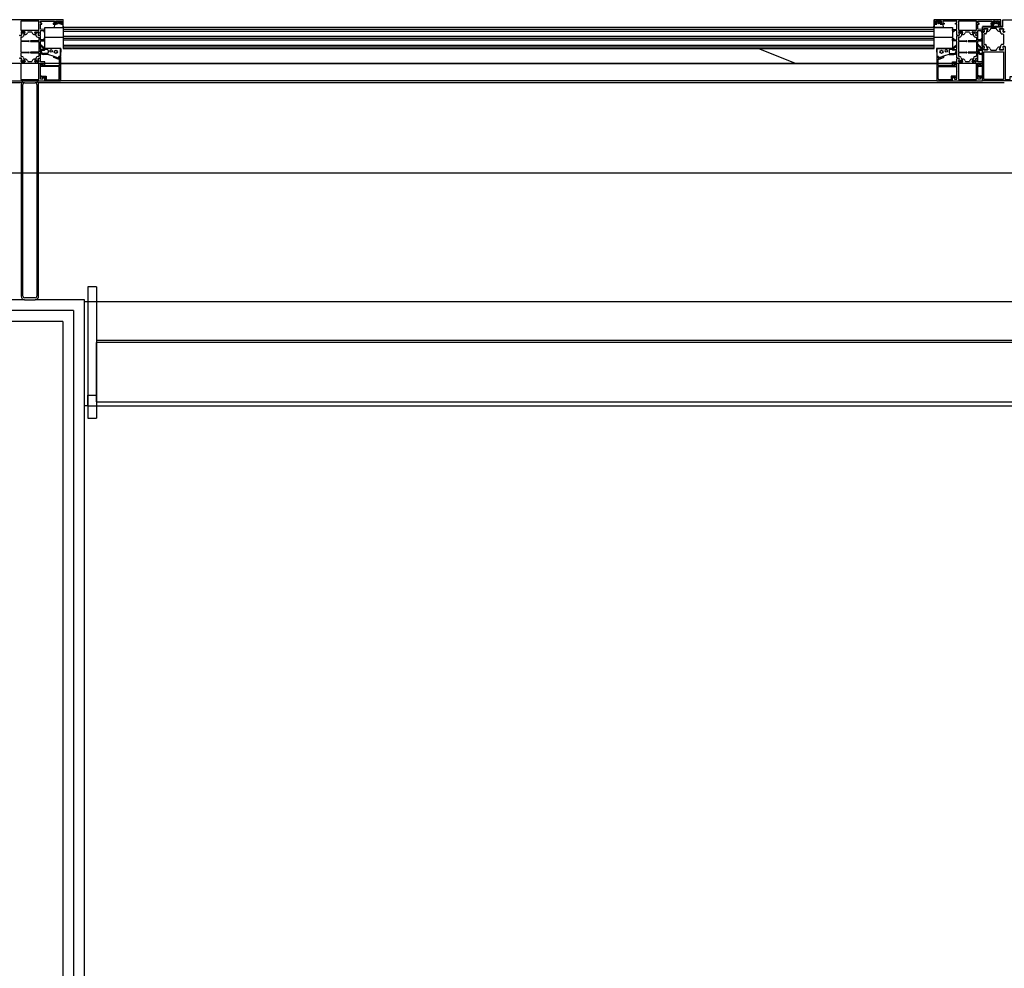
# Model space of a CAD drawing. Header units: millimetres. Extents: x 45983 to 94428, y -13359 to 18562.
# Tile 10 of 57: x 79638 to 80764, y -3226 to -2142. Entities that reach past the tile are written whole.
import ezdxf

# ---------------------------------------------------------------- set-up
doc = ezdxf.new("R2010")
doc.units = ezdxf.units.MM
doc.layers.add('XF-siła-850-05$0$MEP_IE_gniazda_1_obwód', color=10, linetype='Continuous', lineweight=30)

msp = doc.modelspace()

# ---------------------------------------------------------------- hatches: boundary and pattern name
h = msp.add_hatch()
h.set_pattern_fill('FP_142', color=256, style=0, pattern_type=2)
h.set_pattern_definition([(45, (5e-10, -28216.95), (-251.4472, 251.4472), []), (45, (5e-10, -27835.95), (-251.4472, 251.4472), [])])
h.paths.add_polyline_path([(79656, -2461.8), (79658.8, -2460.6), (79656, -2459.8), (79641.2, -2460.6), (79644, -2461.8)], flags=0)
h.paths.add_polyline_path([(79658.8, -2460.6), (79660, -2457.8), (79657.4, -2459.2)], flags=0)
h.paths.add_polyline_path([(79641.2, -2460.6), (79642.6, -2459.2), (79640, -2457.8)], flags=0)
h.paths.add_polyline_path([(79658.8, -2212.9), (79656, -2211.8), (79644, -2211.8), (79641.2, -2212.9), (79644, -2213.8), (79656, -2213.8)], flags=0)
h.paths.add_polyline_path([(79660, -2215.8), (79658.8, -2212.9), (79657.4, -2214.4)], flags=0)
h.paths.add_polyline_path([(79658, -2457.8), (79660, -2457.8), (79660, -2215.8), (79658, -2215.8), (79658, -2302.4)], flags=0)
h.paths.add_polyline_path([(79640, -2215.8), (79642.6, -2214.4), (79641.2, -2212.9)], flags=0)
h.paths.add_polyline_path([(79642, -2457.8), (79642, -2215.8), (79640, -2215.8), (79640, -2457.8)], flags=0)

# ---------------------------------------------------------------- linework, layer by layer
for p, q in [((79687.8, -2141.8), (79612, -2141.8)), ((79639.8, -2143.6), (79639.8, -2153.8)), ((79660.2, -2143.6), (79639.8, -2143.6)), ((79660.2, -2153.8), (79660.2, -2143.6)), ((79662, -2143.6), (79678, -2143.6)), ((79662, -2145.8), (79662, -2143.6)), ((79663.5, -2145.8), (79662, -2145.8)), ((79662, -2146.8), (79663.5, -2146.8)), ((79662, -2152.8), (79662, -2146.8)), ((79663.5, -2146.8), (79663.5, -2145.8)), ((79676.5, -2145.8), (79676.5, -2146.8)), ((79678, -2145.8), (79676.5, -2145.8)), ((79676.5, -2146.8), (79680, -2146.8)), ((79678, -2147.1), (79677.7, -2150.5)), ((79678, -2143.6), (79678, -2145.8)), ((79681.1, -2146.8), (79678.3, -2146.8)), ((79679.5, -2143.3), (79686.5, -2143.3)), ((79679.5, -2145.8), (79679.5, -2143.3)), ((79681, -2145.8), (79679.5, -2145.8)), ((79681.1, -2144), (79680.4, -2145.2)), ((79680.6, -2145.5), (79681.1, -2145.6)), ((79681.1, -2145.6), (79681.1, -2146.8)), ((79684.5, -2143.8), (79681.6, -2143.8)), ((79685.6, -2145.2), (79684.9, -2144)), ((79685, -2145.6), (79685.4, -2145.5)), ((79685, -2146.8), (79685, -2145.6)), ((79686.5, -2145.8), (79685, -2145.8)), ((79687.7, -2146.8), (79685, -2146.8)), ((79686, -2146.8), (79688, -2146.8)), ((79686.5, -2143.3), (79686.5, -2145.8)), ((79688, -2146.8), (79688, -2142)), ((79688.3, -2150.5), (79688, -2147.1)), ((80683.4, -2150.5), (80683.6, -2147.1)), ((80683.6, -2146.8), (80683.6, -2141.8)), ((80759.4, -2141.8), (80683.6, -2141.8)), ((80685.6, -2146.8), (80683.6, -2146.8)), ((80683.9, -2146.8), (80686.7, -2146.8)), ((80692.1, -2143.3), (80685.1, -2143.3)), ((80685.1, -2143.3), (80685.1, -2145.8)), ((80685.1, -2145.8), (80686.6, -2145.8)), ((80686.1, -2145.2), (80686.8, -2144)), ((80686.7, -2145.6), (80686.2, -2145.5)), ((80686.7, -2146.8), (80686.7, -2145.6)), ((80687.2, -2143.8), (80690.1, -2143.8)), ((80690.5, -2144), (80691.2, -2145.2)), ((80691.1, -2145.5), (80690.6, -2145.6)), ((80690.6, -2145.6), (80690.6, -2146.8)), ((80690.6, -2146.8), (80693.4, -2146.8)), ((80690.7, -2145.8), (80692.1, -2145.8)), ((80695.1, -2146.8), (80691.7, -2146.8)), ((80692.1, -2145.8), (80692.1, -2143.3)), ((80709.6, -2143.6), (80693.6, -2143.6)), ((80693.6, -2143.6), (80693.6, -2145.8)), ((80693.6, -2145.8), (80695.1, -2145.8)), ((80693.7, -2147.1), (80693.9, -2150.5)), ((80695.1, -2145.8), (80695.1, -2146.8)), ((80708.1, -2146.8), (80708.1, -2145.8)), ((80708.1, -2145.8), (80709.6, -2145.8)), ((80709.6, -2146.8), (80708.1, -2146.8)), ((80709.6, -2145.8), (80709.6, -2143.6)), ((80709.6, -2152.8), (80709.6, -2146.8)), ((80711.5, -2143.6), (80711.5, -2153.8)), ((80731.9, -2143.6), (80711.5, -2143.6)), ((80731.9, -2153.8), (80731.9, -2143.6)), ((80733.7, -2143.6), (80749.7, -2143.6)), ((80733.7, -2145.8), (80733.7, -2143.6)), ((80735.2, -2145.8), (80733.7, -2145.8)), ((80733.7, -2146.8), (80735.2, -2146.8)), ((80733.7, -2152.8), (80733.7, -2146.8)), ((80735.2, -2146.8), (80735.2, -2145.8)), ((80738.7, -2149.3), (80762.1, -2149.3)), ((80748.2, -2145.8), (80748.2, -2146.8)), ((80749.7, -2145.8), (80748.2, -2145.8)), ((80748.2, -2146.8), (80751.7, -2146.8)), ((80749.7, -2147.1), (80749.5, -2149.3)), ((80749.7, -2143.6), (80749.7, -2145.8)), ((80752.7, -2146.8), (80750, -2146.8)), ((80751.2, -2143.3), (80758.2, -2143.3)), ((80751.2, -2145.8), (80751.2, -2143.3)), ((80752.7, -2145.8), (80751.2, -2145.8)), ((80752.8, -2144), (80752.1, -2145.2)), ((80752.3, -2145.5), (80752.7, -2145.6)), ((80752.6, -2143.3), (80756.2, -2143.3)), ((80752.7, -2145.6), (80752.7, -2146.8)), ((80756.1, -2143.8), (80753.2, -2143.8)), ((80757.3, -2145.2), (80756.6, -2144)), ((80756.6, -2145.6), (80757.1, -2145.5)), ((80756.6, -2146.8), (80756.6, -2145.6)), ((80759.4, -2146.8), (80756.6, -2146.8)), ((80758.2, -2145.8), (80756.7, -2145.8)), ((80757.7, -2146.8), (80759.7, -2146.8)), ((80758.2, -2143.3), (80758.2, -2145.8)), ((80759.7, -2146.8), (80759.7, -2142)), ((80759.9, -2149.3), (80759.7, -2147.1)), ((80762.2, -2149.8), (80762.2, -2141.8)), ((79638.2, -2159.3), (79640.3, -2159.3)), ((79638.5, -2159.8), (79640.1, -2159.8)), ((79639.8, -2153.8), (79660.2, -2153.8)), ((79639.9, -2156), (79640.4, -2159.1)), ((79644.3, -2155.8), (79640.1, -2155.8)), ((79640.1, -2156.2), (79640.6, -2159.4)), ((79640.4, -2155.9), (79641.5, -2155.9)), ((79642.8, -2156), (79644.1, -2155.9)), ((79644.4, -2156.3), (79642.8, -2160.5)), ((79643.6, -2158.5), (79644.5, -2156.1)), ((79644.6, -2158.8), (79643.8, -2158.8)), ((79647.7, -2156.1), (79647.4, -2156.8)), ((79648.2, -2155.8), (79651.8, -2155.8)), ((79652.3, -2156.1), (79652.6, -2156.8)), ((79655.4, -2158.8), (79656.2, -2158.8)), ((79656.4, -2158.5), (79655.5, -2156.1)), ((79655.6, -2156.3), (79657.2, -2160.5)), ((79655.7, -2155.8), (79659.9, -2155.8)), ((79657.2, -2156), (79655.9, -2155.9)), ((79659.6, -2155.9), (79658.5, -2155.9)), ((79659.9, -2156.2), (79659.4, -2159.4)), ((79660.1, -2156), (79659.6, -2159.1)), ((79659.8, -2159.3), (79661.8, -2159.3)), ((79661.5, -2159.8), (79659.9, -2159.8)), ((79667, -2152.9), (79662, -2152.8)), ((79662, -2154.3), (79665.8, -2154.3)), ((79662, -2159.1), (79662, -2154.3)), ((79662, -2164.5), (79662, -2160.3)), ((79665.8, -2154.3), (79665.8, -2155.7)), ((79665.8, -2155.7), (79666.9, -2155.8)), ((79666.9, -2155.8), (79667, -2152.9)), ((79678, -2150.8), (79679.3, -2150.8)), ((79679.3, -2150.8), (79680.1, -2150.7)), ((79680.1, -2150.7), (79681.7, -2150.7)), ((79681.7, -2150.7), (79682.4, -2150.8)), ((79682.4, -2150.8), (79683.6, -2150.8)), ((79683.6, -2150.8), (79684.3, -2150.7)), ((79684.3, -2150.7), (79685.9, -2150.7)), ((79685.9, -2150.7), (79686.7, -2150.8)), ((79686.7, -2150.8), (79688, -2150.8)), ((80683.6, -2150.8), (79688, -2150.8)), ((79688, -2150.8), (79688, -2174.8)), ((79688, -2152.8), (80683.6, -2152.8)), ((79688, -2154.8), (80683.6, -2154.8)), ((80683.6, -2174.8), (80683.6, -2150.8)), ((80684.9, -2150.8), (80683.7, -2150.8)), ((80685.7, -2150.7), (80684.9, -2150.8)), ((80687.3, -2150.7), (80685.7, -2150.7)), ((80688, -2150.8), (80687.3, -2150.7)), ((80689.3, -2150.8), (80688, -2150.8)), ((80690, -2150.7), (80689.3, -2150.8)), ((80691.6, -2150.7), (80690, -2150.7)), ((80692.4, -2150.8), (80691.6, -2150.7)), ((80693.6, -2150.8), (80692.4, -2150.8)), ((80704.7, -2152.9), (80709.6, -2152.8)), ((80704.8, -2155.8), (80704.7, -2152.9)), ((80705.9, -2155.7), (80704.8, -2155.8)), ((80709.6, -2154.3), (80705.9, -2154.3)), ((80705.9, -2154.3), (80705.9, -2155.7)), ((80709.6, -2159.1), (80709.6, -2154.3)), ((80709.7, -2164.5), (80709.7, -2160.3)), ((80709.9, -2159.3), (80711.9, -2159.3)), ((80710.2, -2159.8), (80711.8, -2159.8)), ((80711.5, -2153.8), (80731.9, -2153.8)), ((80711.5, -2156), (80712.1, -2159.1)), ((80716, -2155.8), (80711.7, -2155.8)), ((80711.7, -2156.2), (80712.3, -2159.4)), ((80712, -2155.9), (80713.2, -2155.9)), ((80714.5, -2156), (80715.7, -2155.9)), ((80716, -2156.3), (80714.5, -2160.5)), ((80715.3, -2158.5), (80716.2, -2156.1)), ((80716.3, -2158.8), (80715.5, -2158.8)), ((80719.4, -2156.1), (80719.1, -2156.8)), ((80719.9, -2155.8), (80723.5, -2155.8)), ((80724, -2156.1), (80724.2, -2156.8)), ((80727, -2158.8), (80727.9, -2158.8)), ((80728, -2158.5), (80727.2, -2156.1)), ((80727.3, -2155.8), (80731.6, -2155.8)), ((80727.3, -2156.3), (80728.9, -2160.5)), ((80728.8, -2156), (80727.6, -2155.9)), ((80731.3, -2155.9), (80730.1, -2155.9)), ((80731.6, -2156.2), (80731, -2159.4)), ((80731.8, -2156), (80731.2, -2159.1)), ((80731.4, -2159.3), (80733.5, -2159.3)), ((80733.2, -2159.8), (80731.5, -2159.8)), ((80738.7, -2152.9), (80733.7, -2152.8)), ((80733.7, -2154.3), (80737.5, -2154.3)), ((80733.7, -2159.1), (80733.7, -2154.3)), ((80733.7, -2164.5), (80733.7, -2160.3)), ((80737.5, -2154.3), (80737.5, -2155.7)), ((80737.5, -2155.7), (80738.6, -2155.8)), ((80738.3, -2171.6), (80738.3, -2156.6)), ((80738.6, -2155.8), (80738.7, -2152.9)), ((80738.7, -2149.8), (80762.2, -2149.8)), ((80738.8, -2156.1), (80740.3, -2156.1)), ((80740.5, -2155.7), (80738.9, -2155.7)), ((80740.3, -2158.6), (80740.3, -2169.6)), ((80742.4, -2158.1), (80740.8, -2158.1)), ((80744.9, -2155.1), (80744.1, -2155.1)), ((80748.1, -2152.1), (80747.7, -2153.2)), ((80754.5, -2151.8), (80748.6, -2151.8)), ((80755.9, -2149.8), (80752.4, -2149.8)), ((80755.3, -2153.2), (80754.9, -2152.1)), ((80758.9, -2155.1), (80758.1, -2155.1)), ((80760.7, -2158.1), (80762.3, -2158.1)), ((80764.6, -2155.7), (80762.5, -2155.7)), ((80764.3, -2156.1), (80762.8, -2156.1)), ((80762.8, -2158.6), (80762.8, -2169.6)), ((79639.8, -2162.3), (79639.8, -2165.5)), ((79639.8, -2167.1), (79639.8, -2178.5)), ((79640.1, -2165.8), (79648.8, -2165.8)), ((79648.8, -2166.8), (79640.1, -2166.8)), ((79640.9, -2161.8), (79640.3, -2161.8)), ((79659.9, -2165.8), (79651.2, -2165.8)), ((79651.2, -2166.8), (79659.9, -2166.8)), ((79659.1, -2161.8), (79659.7, -2161.8)), ((79660.2, -2162.3), (79660.2, -2165.5)), ((79660.2, -2167.1), (79660.2, -2178.5)), ((79662, -2175.6), (79662, -2166.1)), ((79665.5, -2164.8), (79662.3, -2164.8)), ((79662.3, -2165.8), (79666.7, -2165.8)), ((79665.8, -2163.6), (79665.8, -2164.5)), ((79666.7, -2163.3), (79666.1, -2163.3)), ((79688, -2162), (79667, -2162)), ((79667, -2165.5), (79667, -2163.6)), ((79688, -2160.8), (80683.6, -2160.8)), ((79688, -2162.8), (80683.6, -2162.8)), ((79688, -2164.8), (80683.6, -2164.8)), ((79688, -2170.8), (80683.6, -2170.8)), ((80704.7, -2162), (80683.6, -2162)), ((80704.7, -2165.5), (80704.7, -2163.6)), ((80705, -2163.3), (80705.6, -2163.3)), ((80709.4, -2165.8), (80705, -2165.8)), ((80705.9, -2163.6), (80705.9, -2164.5)), ((80706.2, -2164.8), (80709.4, -2164.8)), ((80709.7, -2175.6), (80709.7, -2166.1)), ((80711.5, -2162.3), (80711.5, -2165.5)), ((80711.5, -2167.1), (80711.5, -2178.5)), ((80711.8, -2165.8), (80720.5, -2165.8)), ((80720.5, -2166.8), (80711.8, -2166.8)), ((80712.6, -2161.8), (80712, -2161.8)), ((80731.6, -2165.8), (80722.9, -2165.8)), ((80722.9, -2166.8), (80731.6, -2166.8)), ((80730.7, -2161.8), (80731.4, -2161.8)), ((80731.9, -2162.3), (80731.9, -2165.5)), ((80731.9, -2167.1), (80731.9, -2178.5)), ((80733.6, -2175.6), (80733.6, -2166.1)), ((80737.2, -2164.8), (80734, -2164.8)), ((80734, -2165.8), (80738.4, -2165.8)), ((80737.5, -2163.6), (80737.5, -2164.5)), ((80738.4, -2163.3), (80737.8, -2163.3)), ((80740.8, -2170.1), (80742.4, -2170.1)), ((80762.3, -2170.1), (80760.7, -2170.1)), ((79639.8, -2180.1), (79639.8, -2183.3)), ((79640.1, -2178.8), (79648.8, -2178.8)), ((79648.8, -2179.8), (79640.1, -2179.8)), ((79659.9, -2178.8), (79651.2, -2178.8)), ((79651.2, -2179.8), (79659.9, -2179.8)), ((79660.2, -2180.1), (79660.2, -2183.3)), ((79662, -2185.3), (79662, -2177.1)), ((79665.7, -2175.8), (79662.3, -2175.8)), ((79662.3, -2176.8), (79666.3, -2176.8)), ((79670, -2180.4), (79665.5, -2180.4)), ((79670.8, -2181.4), (79665.5, -2181.4)), ((79666, -2175.1), (79666, -2175.6)), ((79666.7, -2174.8), (79666.3, -2174.8)), ((79667, -2176.1), (79667, -2175.2)), ((79671, -2175), (79670.2, -2175)), ((79673.5, -2174.8), (79671, -2175)), ((79671, -2177), (79671, -2179.4)), ((79671.2, -2181.5), (79676.4, -2183.2)), ((79685.2, -2174.8), (79673.5, -2174.8)), ((79676.4, -2183.2), (79682.5, -2185.5)), ((79685.5, -2175.1), (79685, -2183.5)), ((79688, -2172.8), (80683.6, -2172.8)), ((79688, -2174.8), (80683.6, -2174.8)), ((80482.8, -2174.8), (80525.9, -2192)), ((80686.2, -2175.1), (80686.6, -2183.5)), ((80686.5, -2174.8), (80698.2, -2174.8)), ((80695.3, -2183.2), (80689.1, -2185.5)), ((80700.5, -2181.5), (80695.3, -2183.2)), ((80698.2, -2174.8), (80700.7, -2175)), ((80700.7, -2175), (80701.4, -2175)), ((80700.7, -2177), (80700.7, -2179.4)), ((80700.8, -2181.4), (80706.2, -2181.4)), ((80701.7, -2180.4), (80706.2, -2180.4)), ((80704.7, -2176.1), (80704.7, -2175.2)), ((80705, -2174.8), (80705.4, -2174.8)), ((80709.4, -2176.8), (80705.4, -2176.8)), ((80705.7, -2175.1), (80705.7, -2175.6)), ((80706, -2175.8), (80709.4, -2175.8)), ((80709.7, -2185.3), (80709.7, -2177.1)), ((80711.5, -2180.1), (80711.5, -2183.3)), ((80711.8, -2178.8), (80720.5, -2178.8)), ((80720.5, -2179.8), (80711.8, -2179.8)), ((80731.6, -2178.8), (80722.9, -2178.8)), ((80722.9, -2179.8), (80731.6, -2179.8)), ((80731.9, -2180.1), (80731.9, -2183.3)), ((80733.7, -2185.3), (80733.7, -2177.1)), ((80737.4, -2175.8), (80734, -2175.8)), ((80734, -2176.8), (80738, -2176.8)), ((80738.7, -2180.4), (80737.2, -2180.4)), ((80738.7, -2181.4), (80737.2, -2181.4)), ((80737.7, -2175.1), (80737.7, -2175.6)), ((80738.4, -2174.8), (80738, -2174.8)), ((80740.3, -2172.1), (80738.8, -2172.1)), ((80738.9, -2172.6), (80740.5, -2172.6)), ((80744.1, -2173.1), (80744.9, -2173.1)), ((80747.7, -2175.1), (80748.1, -2176.2)), ((80748.6, -2176.5), (80754.5, -2176.5)), ((80755, -2176.2), (80755.3, -2175.1)), ((80758.2, -2173.1), (80759, -2173.1)), ((80762.9, -2175.9), (80762.3, -2172.7)), ((80762.8, -2172.1), (80764.3, -2172.1)), ((80738.7, -2192), (78561.3, -2192)), ((79640.2, -2186.2), (79638.2, -2186.2)), ((79640, -2185.8), (79638.5, -2185.8)), ((79639.8, -2191.8), (79639.8, -2210)), ((79660.2, -2191.8), (79639.8, -2191.8)), ((79640.4, -2186.4), (79639.9, -2189.5)), ((79640, -2189.5), (79640.5, -2186.4)), ((79640.1, -2189.8), (79644.3, -2189.8)), ((79640.9, -2189.8), (79640.2, -2189.8)), ((79640.3, -2183.8), (79641, -2183.8)), ((79641.5, -2189.8), (79641.1, -2189.8)), ((79642.9, -2185.2), (79644.5, -2189.4)), ((79644.2, -2189.8), (79642.9, -2189.8)), ((79644.5, -2189.5), (79643.6, -2187)), ((79643.8, -2186.8), (79644.6, -2186.8)), ((79647.5, -2188.7), (79647.7, -2189.4)), ((79651.8, -2189.8), (79648.2, -2189.8)), ((79652.5, -2188.7), (79652.3, -2189.4)), ((79656.2, -2186.8), (79655.4, -2186.8)), ((79657.1, -2185.2), (79655.5, -2189.4)), ((79655.5, -2189.5), (79656.4, -2187)), ((79659.9, -2189.8), (79655.7, -2189.8)), ((79655.8, -2189.8), (79657.1, -2189.8)), ((79658.5, -2189.8), (79658.9, -2189.8)), ((79659.7, -2183.8), (79659, -2183.8)), ((79659.1, -2189.8), (79659.8, -2189.8)), ((79660, -2189.5), (79659.5, -2186.4)), ((79659.6, -2186.4), (79660.1, -2189.5)), ((79661.8, -2186.2), (79659.8, -2186.2)), ((79660, -2185.8), (79661.5, -2185.8)), ((79660.2, -2210), (79660.2, -2191.8)), ((79662, -2189.8), (79662, -2186.5)), ((79667, -2189.8), (79662, -2189.8)), ((79662, -2191.8), (79665, -2191.8)), ((79662, -2200.5), (79662, -2191.8)), ((79662.2, -2194.5), (79664.1, -2192.6)), ((79664.6, -2192.8), (79664.6, -2194.1)), ((79664.6, -2194.1), (79683.2, -2194.1)), ((79665, -2191.8), (79665, -2193.8)), ((79665, -2193.8), (79665.5, -2193.8)), ((79665.5, -2193.8), (79667, -2193.4)), ((79667, -2193.4), (79667, -2189.8)), ((79682.5, -2186.8), (79677.4, -2184.9)), ((79677.7, -2183.8), (79682.6, -2185.6)), ((79683.7, -2186.8), (79682.5, -2186.8)), ((79682.6, -2185.6), (79683.5, -2185.6)), ((79683.2, -2183.7), (79683.2, -2185.1)), ((79684.7, -2183.7), (79683.2, -2183.7)), ((79683.2, -2183.8), (79684.5, -2183.8)), ((79683.5, -2185.6), (79683.2, -2183.8)), ((79683.7, -2193.6), (79683.7, -2186.8)), ((79685, -2184.3), (79685, -2211.5)), ((79685, -2192), (80686.7, -2192)), ((80686.7, -2192), (80525.9, -2192)), ((80686.7, -2184.3), (80686.7, -2211.5)), ((80686.9, -2183.7), (80688.5, -2183.7)), ((80688.5, -2183.8), (80687.2, -2183.8)), ((80688, -2193.6), (80688, -2186.8)), ((80688, -2186.8), (80689.2, -2186.8)), ((80688.2, -2185.6), (80688.5, -2183.8)), ((80689, -2185.6), (80688.2, -2185.6)), ((80688.5, -2183.7), (80688.5, -2185.1)), ((80707.1, -2194.1), (80688.5, -2194.1)), ((80694, -2183.8), (80689, -2185.6)), ((80689.2, -2186.8), (80694.3, -2184.9)), ((80704.7, -2193.4), (80704.7, -2189.8)), ((80704.7, -2189.8), (80709.7, -2189.8)), ((80706.1, -2193.8), (80704.7, -2193.4)), ((80706.7, -2193.8), (80706.1, -2193.8)), ((80709.7, -2191.8), (80706.7, -2191.8)), ((80706.7, -2191.8), (80706.7, -2193.8)), ((80707.1, -2192.8), (80707.1, -2194.1)), ((80709.4, -2194.5), (80707.6, -2192.6)), ((80709.7, -2189.8), (80709.7, -2186.5)), ((80709.7, -2200.5), (80709.7, -2191.8)), ((80711.9, -2186.2), (80709.9, -2186.2)), ((80711.6, -2185.8), (80710.2, -2185.8)), ((80711.5, -2191.8), (80711.5, -2210)), ((80731.9, -2191.8), (80711.5, -2191.8)), ((80712.1, -2186.4), (80711.6, -2189.5)), ((80711.7, -2189.5), (80712.2, -2186.4)), ((80711.8, -2189.8), (80716, -2189.8)), ((80712.5, -2189.8), (80711.9, -2189.8)), ((80712, -2183.8), (80712.7, -2183.8)), ((80713.2, -2189.8), (80712.8, -2189.8)), ((80714.6, -2185.2), (80716.1, -2189.4)), ((80715.9, -2189.8), (80714.6, -2189.8)), ((80716.2, -2189.5), (80715.3, -2187)), ((80715.5, -2186.8), (80716.3, -2186.8)), ((80719.1, -2188.7), (80719.4, -2189.4)), ((80723.5, -2189.8), (80719.8, -2189.8)), ((80724.2, -2188.7), (80724, -2189.4)), ((80727.8, -2186.8), (80727, -2186.8)), ((80727.1, -2189.5), (80728, -2187)), ((80728.8, -2185.2), (80727.2, -2189.4)), ((80731.6, -2189.8), (80727.3, -2189.8)), ((80727.5, -2189.8), (80728.8, -2189.8)), ((80730.1, -2189.8), (80730.6, -2189.8)), ((80731.4, -2183.8), (80730.6, -2183.8)), ((80730.8, -2189.8), (80731.4, -2189.8)), ((80731.7, -2189.5), (80731.1, -2186.4)), ((80731.2, -2186.4), (80731.8, -2189.5)), ((80733.5, -2186.2), (80731.4, -2186.2)), ((80731.7, -2185.8), (80733.2, -2185.8)), ((80731.9, -2210), (80731.9, -2191.8)), ((80733.7, -2189.8), (80733.7, -2186.5)), ((80738.7, -2189.8), (80733.7, -2189.8)), ((80733.7, -2191.8), (80736.7, -2191.8)), ((80733.7, -2200.5), (80733.7, -2191.8)), ((80733.9, -2194.5), (80735.7, -2192.6)), ((80736.3, -2192.8), (80736.3, -2194.1)), ((80736.3, -2194.1), (80738.7, -2194.1)), ((80736.7, -2191.8), (80736.7, -2193.8)), ((80736.7, -2193.8), (80737.2, -2193.8)), ((80737.2, -2193.8), (80738.7, -2193.4)), ((79661.8, -2200.8), (79662, -2200.5)), ((79662, -2201), (79661.8, -2200.8)), ((79662, -2209.8), (79662, -2201)), ((79683.1, -2195.3), (79662.6, -2195.3)), ((79683.6, -2209.4), (79683.6, -2195.8)), ((80688.1, -2209.4), (80688.1, -2195.8)), ((80688.6, -2195.3), (80709.1, -2195.3)), ((80709.9, -2200.8), (80709.7, -2200.5)), ((80709.7, -2201), (80709.9, -2200.8)), ((80709.7, -2209.8), (80709.7, -2201)), ((80733.4, -2200.8), (80733.7, -2200.5)), ((80733.7, -2201), (80733.4, -2200.8)), ((80733.7, -2209.8), (80733.7, -2201)), ((80738.7, -2195.3), (80734.3, -2195.3)), ((79640.8, -2213.8), (78536.2, -2213.8)), ((79633, -2211.8), (79667, -2211.8)), ((79639.8, -2210), (79660.2, -2210)), ((79640, -2215.8), (79640, -2457.8)), ((79644, -2213.8), (79642, -2213.8)), ((79642, -2457.8), (79642, -2215.8)), ((79656, -2211.8), (79644, -2211.8)), ((79644, -2213.8), (79656, -2213.8)), ((79658, -2213.8), (79656, -2213.8)), ((79658, -2215.8), (79658, -2457.8)), ((80763.8, -2213.8), (79659.2, -2213.8)), ((79660, -2457.8), (79660, -2215.8)), ((79665, -2209.8), (79662, -2209.8)), ((79664.1, -2207.7), (79663, -2207.1)), ((79663.3, -2206.2), (79668.7, -2206.2)), ((79664.8, -2207.4), (79664.7, -2207.6)), ((79667.5, -2207.4), (79664.8, -2207.4)), ((79665, -2207.8), (79665, -2209.8)), ((79665.5, -2207.8), (79665, -2207.8)), ((79667, -2208.2), (79665.5, -2207.8)), ((79667, -2211.8), (79667, -2208.2)), ((79667.5, -2211.8), (79667.5, -2207.4)), ((79684.8, -2211.8), (79667.5, -2211.8)), ((79668.7, -2206.2), (79668.7, -2210.4)), ((79668.7, -2210.4), (79682.6, -2210.4)), ((80686.7, -2211.8), (79685, -2211.8)), ((80686.9, -2211.8), (80704.2, -2211.8)), ((80703, -2210.4), (80689.1, -2210.4)), ((80708.4, -2206.2), (80703, -2206.2)), ((80703, -2206.2), (80703, -2210.4)), ((80704.2, -2211.8), (80704.2, -2207.4)), ((80704.2, -2207.4), (80706.9, -2207.4)), ((80704.7, -2208.2), (80706.2, -2207.8)), ((80704.7, -2211.8), (80704.7, -2208.2)), ((80704.7, -2211.8), (80738.7, -2211.8)), ((80706.2, -2207.8), (80706.7, -2207.8)), ((80706.7, -2207.8), (80706.7, -2209.8)), ((80706.7, -2209.8), (80709.7, -2209.8)), ((80706.9, -2207.4), (80707, -2207.6)), ((80707.5, -2207.7), (80708.6, -2207.1)), ((80711.5, -2210), (80731.9, -2210)), ((80736.7, -2209.8), (80733.7, -2209.8)), ((80734.3, -2206.9), (80734.3, -2206.4)), ((80735.8, -2207.7), (80734.7, -2207.1)), ((80735, -2206.2), (80738.7, -2206.2)), ((80736.5, -2207.4), (80736.3, -2207.6)), ((80738.7, -2207.4), (80736.5, -2207.4)), ((80736.7, -2207.8), (80736.7, -2209.8)), ((80737.2, -2207.8), (80736.7, -2207.8)), ((80738.7, -2208.2), (80737.2, -2207.8)), ((86640, -2317), (75653.1, -2317)), ((79726.3, -2447), (79716.3, -2447)), ((79716.3, -2447), (79716.3, -2597)), ((79726.3, -2447), (79726.3, -2597)), ((79644, -2461.8), (79587.5, -2461.8)), ((79656, -2459.8), (79644, -2459.8)), ((79644, -2461.8), (79656, -2461.8)), ((79712.5, -2461.8), (79656, -2461.8)), ((79712.5, -6457), (79712.5, -2461.8)), ((79712.5, -2463.8), (82900, -2463.8)), ((79700, -2474.3), (79600, -2474.3)), ((79700, -2474.3), (79700, -6469.5)), ((79687.5, -2486.8), (79612.5, -2486.8)), ((79687.5, -2486.8), (79687.5, -6482)), ((79726.3, -2508), (82886.3, -2508)), ((82886.3, -2510.6), (79726.3, -2510.6)), ((79726.3, -2578.6), (79726.3, -2510.6)), ((79716.3, -2583), (79716.3, -2570.9)), ((79716.3, -2570.9), (79726.3, -2570.9)), ((79716.3, -2583), (82896.3, -2583)), ((79726.3, -2578.6), (82886.3, -2578.6)), ((79726.3, -2583), (82886.3, -2583)), ((79716.3, -2597), (79726.3, -2597))]:
    msp.add_line(p, q)
at = {"extrusion": (0, 0, -1)}
for p, q in [((79688, -2141.8), (79612, -2141.8)), ((79688, -2150.8), (79688, -2141.8)), ((80759.7, -2141.8), (80683.6, -2141.8)), ((80683.6, -2141.8), (80683.6, -2150.8)), ((80759.7, -2149.3), (80759.7, -2141.8)), ((79667, -2174.8), (79667, -2150.8)), ((79667, -2150.8), (79688, -2150.8)), ((80683.6, -2150.8), (80704.7, -2150.8)), ((80704.7, -2150.8), (80704.7, -2174.8)), ((79685, -2174.8), (79667, -2174.8)), ((79685, -2211.8), (79685, -2174.8)), ((80704.7, -2174.8), (80686.7, -2174.8)), ((80686.7, -2174.8), (80686.7, -2211.8)), ((79615, -2211.8), (79644, -2211.8)), ((79656, -2211.8), (79685, -2211.8)), ((80686.7, -2211.8), (80738.7, -2211.8))]:
    msp.add_line(p, q, dxfattribs=at)
at = {"lineweight": 9}
for p, q in [((80762.2, -2141.8), (80827.8, -2141.8)), ((80738.7, -2211.8), (80738.7, -2149.8)), ((80763.8, -2211.8), (80738.7, -2211.8))]:
    msp.add_line(p, q, dxfattribs=at)
for points in [[(80738.7, -2155.4), (80738.7, -2149.8), (80749, -2149.8), (80749, -2147.2), (80750.5, -2147.2), (80750.5, -2149.8), (80757.5, -2149.8), (80757.5, -2147.2), (80759.3, -2147.2), (80759.3, -2149.3)], [(80759.8, -2149.8), (80762.2, -2149.8), (80762.2, -2141.8), (80792.7, -2141.8)], [(80740.2, -2152.4), (80740.7, -2155.5), (80740.2, -2152.4)], [(80744.6, -2152.1), (80740.4, -2152.1), (80744.6, -2152.1)], [(80743.9, -2154.9), (80744.8, -2152.4), (80742.8, -2157.8)], [(80760.2, -2157.8), (80758.2, -2152.4), (80759.1, -2154.9)], [(80758.5, -2152.1), (80762.7, -2152.1), (80758.4, -2152.1)], [(80762.9, -2152.4), (80762.3, -2155.5), (80762.9, -2152.4)], [(80742.8, -2170.5), (80744.8, -2175.9), (80743.9, -2173.4)], [(80759.2, -2173.4), (80758.3, -2175.9), (80760.2, -2170.5)], [(80734.8, -2205.9), (80738.7, -2205.9), (80738.7, -2172.8)], [(80740.7, -2172.8), (80740.2, -2175.9), (80740.7, -2172.7)], [(80740.4, -2176.1), (80744.6, -2176.1), (80740.4, -2176.1)], [(80762.6, -2176.1), (80758.5, -2176.1), (80762.9, -2176.1), (80762.3, -2172.6), (80764.8, -2172.6), (80764.8, -2198.5), (80764.6, -2198.8), (80764.8, -2199), (80764.8, -2210), (80770.3, -2210), (80770.3, -2206.8), (80772.3, -2206.8)], [(80780, -2211.8), (80738.7, -2211.8), (80738.7, -2207.4), (80734.8, -2207.4)]]:
    msp.add_lwpolyline(points)
msp.add_lwpolyline([(80763, -2210), (80740.5, -2210), (80740.5, -2178.5), (80763, -2178.5)], close=True)
for centre, radius in [((79683, -2145.5), 1), ((80688.7, -2145.5), 1), ((80754.7, -2145.5), 1), ((79642.2, -2156.5), 0.526), ((79657.8, -2156.5), 0.526), ((80713.9, -2156.5), 0.526), ((80729.5, -2156.5), 0.526), ((79674.2, -2177.5), 1.5), ((79679.7, -2178.5), 1.75), ((80692, -2178.5), 1.75), ((80697.5, -2177.5), 1.5), ((79642.2, -2189.1), 0.55), ((79657.8, -2189.1), 0.55), ((80713.9, -2189.1), 0.55), ((80729.5, -2189.1), 0.55)]:
    msp.add_circle(centre, radius)
for centre, radius, start, end in [((79678.2, -2147.1), 0.227, 70.7321, 184.2379), ((79680, -2145.8), 1, 270, 0), ((79680.6, -2145.3), 0.2, 150, 260.5377), ((79681.6, -2144.3), 0.5, 90, 150), ((79684.5, -2144.3), 0.5, 30, 90), ((79686, -2145.8), 1, 180, 270), ((79685.4, -2145.3), 0.2, 279.4623, 30), ((79687.8, -2147.1), 0.226, 355.5726, 108.7905), ((79687.8, -2142), 0.25, 0, 90), ((80683.9, -2142), 0.25, 90, 180), ((80683.9, -2147.1), 0.226, 71.2095, 184.4274), ((80685.6, -2145.8), 1, 270, 0), ((80686.3, -2145.3), 0.2, 150, 260.5377), ((80687.2, -2144.3), 0.5, 90, 150), ((80690.1, -2144.3), 0.5, 30, 90), ((80691.7, -2145.8), 1, 180, 270), ((80691.1, -2145.3), 0.2, 279.4623, 30), ((80693.4, -2147.1), 0.227, 355.7621, 109.2679), ((80749.9, -2147.1), 0.227, 70.7321, 184.2379), ((80752.7, -2148.1), 1.72, 110.6159, 263.1254), ((80752.4, -2144.6), 1.26, 82.9636, 259.62), ((80751.7, -2145.8), 1, 270, 0), ((80751.8, -2146.1), 0.506, 305.4214, 30.9243), ((80752.3, -2145.3), 0.2, 150, 260.5377), ((80753.2, -2144.3), 0.5, 90, 150), ((80755.7, -2148.1), 1.72, 276.8746, 65.8966), ((80756.1, -2144.3), 0.5, 30, 90), ((80756.6, -2146.1), 0.506, 150.1064, 243.3514), ((80756, -2144.6), 1.26, 278.1659, 82.9636), ((80757.7, -2145.8), 1, 180, 270), ((80757.1, -2145.3), 0.2, 279.4623, 30), ((80759.8, -2149.3), 0.5, 180, 270), ((80759.4, -2142), 0.25, 0, 90), ((80759.5, -2147.1), 0.226, 355.5726, 108.7905), ((79638.5, -2160.3), 0.5, 90, 180), ((79640.1, -2156), 0.2, 90, 190), ((79640.4, -2156.1), 0.3, 85.5107, 190.4508), ((79640.1, -2159.3), 0.5, 270, 356.8695), ((79640.2, -2159.1), 0.2, 270, 10), ((79640.9, -2159.8), 2, 270, 340), ((79641.5, -2156.1), 0.2, 317.607, 90), ((79642.2, -2156.5), 0.6, 153.773, 270), ((79642.2, -2156.5), 0.6, 270, 26.227), ((79642.9, -2156.1), 0.2, 104.9071, 222.393), ((79643.8, -2158.6), 0.2, 159.9963, 270), ((79644.1, -2156.2), 0.3, 340, 94.5809), ((79644.3, -2156), 0.2, 339.9963, 90), ((79644.6, -2155.8), 3, 270, 340.0082), ((79648.2, -2156.3), 0.5, 90, 160.0082), ((79651.8, -2156.3), 0.5, 19.9918, 90), ((79655.4, -2155.8), 3, 199.9918, 270), ((79655.7, -2156), 0.2, 90, 200.0037), ((79655.9, -2156.2), 0.3, 85.4191, 200), ((79656.2, -2158.6), 0.2, 270, 20.0037), ((79657.1, -2156.1), 0.2, 317.607, 75.0929), ((79657.8, -2156.5), 0.6, 153.773, 270), ((79659.1, -2159.8), 2, 200, 270), ((79657.8, -2156.5), 0.6, 270, 26.227), ((79658.5, -2156.1), 0.2, 90, 222.393), ((79659.9, -2159.3), 0.5, 183.1305, 270), ((79659.6, -2156.1), 0.3, 349.5492, 94.4893), ((79659.8, -2159.1), 0.2, 170, 270), ((79659.9, -2156), 0.2, 350, 90), ((79661.5, -2160.3), 0.5, 0, 90), ((79661.8, -2159.1), 0.2, 270, 0), ((79678, -2150.5), 0.3, 176.6981, 270), ((79688, -2150.5), 0.3, 270, 3.3019), ((80683.7, -2150.5), 0.3, 176.6981, 270), ((80693.6, -2150.5), 0.3, 270, 3.3019), ((80709.8, -2159.1), 0.2, 180, 270), ((80710.2, -2160.3), 0.5, 90, 180), ((80711.7, -2156), 0.2, 90, 190), ((80712, -2156.1), 0.3, 85.5107, 190.4508), ((80711.8, -2159.3), 0.5, 270, 356.8695), ((80711.9, -2159.1), 0.2, 270, 10), ((80712.6, -2159.8), 2, 270, 340), ((80713.2, -2156.1), 0.2, 317.607, 90), ((80713.9, -2156.5), 0.6, 153.773, 270), ((80713.9, -2156.5), 0.6, 270, 26.227), ((80714.6, -2156.1), 0.2, 104.9071, 222.393), ((80715.5, -2158.6), 0.2, 159.9963, 270), ((80715.7, -2156.2), 0.3, 340, 94.5809), ((80716, -2156), 0.2, 339.9963, 90), ((80716.3, -2155.8), 3, 270, 340.0082), ((80719.8, -2156.3), 0.5, 90, 160.0082), ((80723.5, -2156.3), 0.5, 19.9918, 90), ((80727, -2155.8), 3, 199.9918, 270), ((80727.3, -2156), 0.2, 90, 200.0037), ((80727.6, -2156.2), 0.3, 85.4191, 200), ((80727.9, -2158.6), 0.2, 270, 20.0037), ((80728.8, -2156.1), 0.2, 317.607, 75.0929), ((80729.5, -2156.5), 0.6, 153.773, 270), ((80730.7, -2159.8), 2, 200, 270), ((80729.5, -2156.5), 0.6, 270, 26.227), ((80730.1, -2156.1), 0.2, 90, 222.393), ((80731.5, -2159.3), 0.5, 183.1305, 270), ((80731.4, -2159.1), 0.2, 170, 270), ((80731.3, -2156.1), 0.3, 349.5492, 94.4893), ((80731.6, -2156), 0.2, 350, 90), ((80733.2, -2160.3), 0.5, 0, 90), ((80733.5, -2159.1), 0.2, 270, 0), ((80738.8, -2156.6), 0.5, 90, 180), ((80738.9, -2155.5), 0.2, 164.8487, 270), ((80740.4, -2152.4), 0.25, 90, 190), ((80740.4, -2152.3), 0.2, 90, 190), ((80740.3, -2155.6), 0.5, 270, 10), ((80740.8, -2158.6), 0.5, 90, 180), ((80740.5, -2155.5), 0.2, 270, 10), ((80742.4, -2157.6), 0.5, 270, 340), ((80744.1, -2154.9), 0.2, 160, 270), ((80744.6, -2152.4), 0.25, 340, 90), ((80744.6, -2152.3), 0.2, 340, 90), ((80744.9, -2152.1), 3, 270, 340.0164), ((80748.6, -2152.3), 0.5, 90, 160.0164), ((80754.5, -2152.3), 0.5, 19.9836, 90), ((80758.1, -2152.1), 3, 199.9836, 270), ((80758.4, -2152.3), 0.2, 90, 200.0769), ((80758.5, -2152.4), 0.25, 90, 200), ((80758.9, -2154.9), 0.2, 270, 20.0769), ((80760.7, -2157.6), 0.5, 200, 270), ((80762.5, -2155.5), 0.2, 170, 270), ((80762.8, -2155.6), 0.5, 170, 270), ((80762.3, -2158.6), 0.5, 0, 90), ((80762.6, -2152.4), 0.25, 350, 90), ((80762.7, -2152.3), 0.2, 350, 90), ((79640.3, -2162.3), 0.5, 90, 180), ((79640.1, -2165.5), 0.3, 180, 270), ((79640.1, -2167.1), 0.3, 90, 180), ((79648.8, -2166.3), 0.5, 0, 90), ((79648.8, -2166.3), 0.5, 270, 0), ((79651.2, -2166.3), 0.5, 90, 180), ((79651.2, -2166.3), 0.5, 180, 270), ((79659.7, -2162.3), 0.5, 0, 90), ((79659.9, -2165.5), 0.3, 270, 0), ((79659.9, -2167.1), 0.3, 0, 90), ((79662.3, -2164.5), 0.3, 180, 270), ((79662.3, -2166.2), 0.357, 93.7183, 170.9925), ((79662.5, -2171), 0.5, 35.6139, 222.7816), ((79673.8, -2160.6), 15.9, 222.7816, 256.1831), ((79673.8, -2160.6), 14.9, 223.0215, 255.154), ((79665.5, -2164.5), 0.3, 270, 0), ((79666.1, -2163.6), 0.3, 90, 180), ((79666.7, -2163.6), 0.3, 0, 90), ((79666.7, -2165.5), 0.3, 270, 0), ((80697.9, -2160.6), 14.9, 284.846, 316.9785), ((80697.9, -2160.6), 15.9, 283.8169, 317.2184), ((80705, -2163.6), 0.3, 90, 180), ((80705, -2165.5), 0.3, 180, 270), ((80705.6, -2163.6), 0.3, 0, 90), ((80706.2, -2164.5), 0.3, 180, 270), ((80709.2, -2171), 0.5, 317.2184, 144.3861), ((80709.4, -2164.5), 0.3, 270, 0), ((80709.3, -2166.2), 0.357, 9.0075, 86.2817), ((80712, -2162.3), 0.5, 90, 180), ((80711.8, -2165.5), 0.3, 180, 270), ((80711.8, -2167.1), 0.3, 90, 180), ((80720.5, -2166.3), 0.5, 0, 90), ((80720.5, -2166.3), 0.5, 270, 0), ((80722.9, -2166.3), 0.5, 90, 180), ((80722.9, -2166.3), 0.5, 180, 270), ((80731.4, -2162.3), 0.5, 0, 90), ((80731.6, -2165.5), 0.3, 270, 0), ((80731.6, -2167.1), 0.3, 0, 90), ((80734, -2166.2), 0.357, 93.7183, 170.9925), ((80734, -2164.5), 0.3, 180, 270), ((80734.2, -2171), 0.5, 35.6139, 222.7816), ((80745.5, -2160.6), 15.9, 222.7816, 244.5322), ((80745.5, -2160.6), 14.9, 223.0215, 239.0878), ((80737.2, -2164.5), 0.3, 270, 0), ((80737.8, -2163.6), 0.3, 90, 180), ((80738.8, -2171.6), 0.5, 180, 270), ((80738.4, -2163.6), 0.3, 0, 90), ((80738.4, -2165.5), 0.3, 270, 0), ((80740.8, -2169.6), 0.5, 180, 270), ((80742.4, -2170.6), 0.5, 20, 90), ((80760.7, -2170.6), 0.5, 90, 160), ((80762.3, -2169.6), 0.5, 270, 0), ((79640.1, -2178.5), 0.3, 180, 270), ((79640.1, -2180.1), 0.3, 90, 180), ((79648.8, -2179.3), 0.5, 0, 90), ((79648.8, -2179.3), 0.5, 270, 0), ((79651.2, -2179.3), 0.5, 90, 180), ((79651.2, -2179.3), 0.5, 180, 270), ((79659.9, -2178.5), 0.3, 270, 0), ((79659.9, -2180.1), 0.3, 0, 90), ((79662.3, -2175.5), 0.357, 189.0075, 266.2817), ((79662.3, -2177.2), 0.341, 92.8472, 173.093), ((79662.5, -2177.9), 0.5, 0, 180), ((79665.5, -2177.9), 3.5, 180, 270), ((79665.5, -2177.9), 2.5, 180, 270), ((79665.7, -2175.6), 0.3, 270, 359.9641), ((79666.3, -2175.1), 0.3, 90, 180), ((79666.3, -2176.1), 0.7, 270, 0), ((79666.7, -2175.1), 0.3, 356.2974, 90), ((79670.2, -2174), 1, 255.154, 270), ((79670, -2177), 1, 0, 90), ((79670, -2179.4), 1, 270, 0), ((79670.8, -2182.4), 1, 70.8061, 90), ((79685.2, -2175.1), 0.3, 356.6335, 90), ((80686.5, -2175.1), 0.3, 90, 183.3665), ((80700.8, -2182.4), 1, 90, 109.1939), ((80701.7, -2177), 1, 90, 180), ((80701.7, -2179.4), 1, 180, 270), ((80701.4, -2174), 1, 270, 284.846), ((80705, -2175.1), 0.3, 90, 183.7026), ((80705.4, -2176.1), 0.7, 180, 270), ((80705.4, -2175.1), 0.3, 0, 90), ((80706, -2175.6), 0.3, 180.0359, 270), ((80706.2, -2177.9), 2.5, 270, 0), ((80706.2, -2177.9), 3.5, 270, 0), ((80709.2, -2177.9), 0.5, 0, 180), ((80709.3, -2175.5), 0.357, 273.7183, 350.9925), ((80709.3, -2177.2), 0.341, 6.907, 87.1528), ((80711.8, -2178.5), 0.3, 180, 270), ((80711.8, -2180.1), 0.3, 90, 180), ((80720.5, -2179.3), 0.5, 0, 90), ((80720.5, -2179.3), 0.5, 270, 0), ((80722.9, -2179.3), 0.5, 90, 180), ((80722.9, -2179.3), 0.5, 180, 270), ((80731.6, -2178.5), 0.3, 270, 0), ((80731.6, -2180.1), 0.3, 0, 90), ((80734, -2175.5), 0.357, 189.0075, 266.2817), ((80734, -2177.2), 0.341, 92.8472, 173.093), ((80734.2, -2177.9), 0.5, 0, 180), ((80737.2, -2177.9), 3.5, 180, 270), ((80737.2, -2177.9), 2.5, 180, 270), ((80737.4, -2175.6), 0.3, 270, 359.9641), ((80738, -2175.1), 0.3, 90, 180), ((80738, -2176.1), 0.7, 270, 0), ((80738.4, -2175.1), 0.3, 356.2974, 90), ((80738.9, -2172.8), 0.2, 90, 180), ((80740.4, -2175.9), 0.25, 170, 270), ((80740.4, -2175.9), 0.2, 169.9085, 270), ((80740.3, -2172.6), 0.5, 350, 90), ((80740.5, -2172.8), 0.2, 349.9085, 90), ((80744.1, -2173.3), 0.2, 90, 199.9637), ((80744.6, -2175.9), 0.25, 270, 20), ((80744.6, -2175.9), 0.2, 270, 19.9637), ((80744.9, -2176.1), 3, 19.9836, 90), ((80748.6, -2176), 0.5, 199.9836, 270), ((80754.5, -2176), 0.5, 270, 340.0164), ((80758.2, -2176.1), 3, 90, 160.0164), ((80758.5, -2175.9), 0.25, 160, 270), ((80758.5, -2175.9), 0.2, 159.9963, 270), ((80759, -2173.3), 0.2, 339.9963, 90), ((80762.8, -2172.6), 0.5, 90, 190), ((80762.6, -2175.9), 0.25, 270, 10), ((79638.5, -2185.4), 0.465, 175.6059, 271.8127), ((79640.3, -2183.3), 0.5, 180, 270), ((79640.1, -2189.6), 0.2, 170, 270), ((79639.9, -2186.5), 0.648, 4.1704, 84.0418), ((79640.3, -2189.4), 0.325, 190.4204, 255.7813), ((79640.2, -2186.4), 0.2, 350, 90), ((79641, -2189.1), 0.698, 260.5535, 279.8544), ((79641, -2185.8), 2, 20.0037, 90), ((79641.5, -2189.5), 0.2, 270, 42.393), ((79642.2, -2189.1), 0.6, 90, 206.227), ((79642.2, -2189.1), 0.6, 323.1767, 90), ((79642.9, -2189.5), 0.2, 168.3487, 270), ((79643.8, -2187), 0.2, 90, 200.0037), ((79644.2, -2189.4), 0.302, 273.6401, 0.4235), ((79644.3, -2189.6), 0.2, 270, 20.0037), ((79644.6, -2189.8), 3, 19.9918, 90), ((79648.2, -2189.3), 0.5, 199.9918, 270), ((79651.8, -2189.3), 0.5, 270, 340.0082), ((79655.4, -2189.8), 3, 90, 160.0082), ((79655.8, -2189.4), 0.302, 179.5765, 266.3599), ((79655.7, -2189.6), 0.2, 159.9963, 270), ((79656.2, -2187), 0.2, 339.9963, 90), ((79659, -2185.8), 2, 90, 159.9963), ((79657.1, -2189.5), 0.2, 270, 11.6513), ((79657.8, -2189.1), 0.6, 90, 216.8233), ((79657.8, -2189.1), 0.6, 333.773, 90), ((79658.5, -2189.5), 0.2, 137.607, 270), ((79659, -2189.1), 0.698, 260.1456, 279.4465), ((79660.1, -2186.5), 0.648, 95.9582, 175.8296), ((79659.8, -2186.4), 0.2, 90, 190), ((79659.7, -2183.3), 0.5, 270, 0), ((79659.7, -2189.4), 0.325, 284.2187, 349.5796), ((79659.9, -2189.6), 0.2, 270, 10), ((79661.5, -2185.4), 0.465, 268.1873, 4.3941), ((79661.8, -2186.4), 0.2, 347.8977, 90), ((79662.6, -2194.9), 0.493, 134.7072, 270.7723), ((79664.3, -2192.9), 0.307, 1.2629, 134.5157), ((79677.6, -2184.3), 0.6, 85.0593, 250), ((79682.7, -2185), 0.485, 253.7583, 352.1056), ((79683.2, -2193.6), 0.5, 270, 0), ((79684.5, -2184.3), 0.5, 0, 90), ((79684.8, -2183.5), 0.267, 262.7182, 347.4306), ((80686.9, -2183.5), 0.267, 192.5694, 277.2818), ((80687.2, -2184.3), 0.5, 90, 180), ((80688.5, -2193.6), 0.5, 180, 270), ((80689, -2185), 0.485, 187.8944, 286.2417), ((80694.1, -2184.3), 0.6, 290, 94.9407), ((80707.4, -2192.9), 0.307, 45.4843, 178.7371), ((80709.1, -2194.9), 0.493, 269.2277, 45.2928), ((80710.1, -2185.4), 0.465, 175.6059, 271.8127), ((80709.9, -2186.4), 0.2, 90, 192.1023), ((80712, -2183.3), 0.5, 180, 270), ((80711.6, -2186.5), 0.648, 4.1704, 84.0418), ((80711.8, -2189.6), 0.2, 170, 270), ((80712, -2189.4), 0.325, 190.4204, 255.7813), ((80711.9, -2186.4), 0.2, 350, 90), ((80712.7, -2189.1), 0.698, 260.5535, 279.8544), ((80712.7, -2185.8), 2, 20.0037, 90), ((80713.2, -2189.5), 0.2, 270, 42.393), ((80713.9, -2189.1), 0.6, 90, 206.227), ((80713.9, -2189.1), 0.6, 323.1767, 90), ((80714.6, -2189.5), 0.2, 168.3487, 270), ((80715.5, -2187), 0.2, 90, 200.0037), ((80715.8, -2189.4), 0.302, 273.6401, 0.4235), ((80716, -2189.6), 0.2, 270, 20.0037), ((80716.3, -2189.8), 3, 19.9918, 90), ((80719.8, -2189.3), 0.5, 199.9918, 270), ((80723.5, -2189.3), 0.5, 270, 340.0082), ((80727, -2189.8), 3, 90, 160.0082), ((80727.3, -2189.6), 0.2, 159.9963, 270), ((80727.5, -2189.4), 0.302, 179.5765, 266.3599), ((80727.8, -2187), 0.2, 339.9963, 90), ((80730.6, -2185.8), 2, 90, 159.9963), ((80728.8, -2189.5), 0.2, 270, 11.6513), ((80729.5, -2189.1), 0.6, 90, 216.8233), ((80729.5, -2189.1), 0.6, 333.773, 90), ((80730.1, -2189.5), 0.2, 137.607, 270), ((80730.7, -2189.1), 0.698, 260.1456, 279.4465), ((80731.8, -2186.5), 0.648, 95.9582, 175.8296), ((80731.4, -2186.4), 0.2, 90, 190), ((80731.4, -2183.3), 0.5, 270, 0), ((80731.4, -2189.4), 0.325, 284.2187, 349.5796), ((80731.6, -2189.6), 0.2, 270, 10), ((80733.2, -2185.4), 0.465, 268.1873, 4.3941), ((80733.5, -2186.4), 0.2, 347.8977, 90), ((80734.3, -2194.9), 0.493, 134.7072, 270.7723), ((80736, -2192.9), 0.307, 1.2629, 134.5157), ((79683.1, -2195.8), 0.5, 0, 90), ((80688.6, -2195.8), 0.5, 90, 180), ((79644, -2215.8), 4, 90, 180), ((79644, -2215.8), 2, 90, 180), ((79656, -2215.8), 4, 0, 90), ((79656, -2215.8), 2, 0, 90), ((79663.3, -2206.7), 0.5, 90, 240), ((79664.3, -2207.4), 0.4, 240, 330), ((79682.6, -2209.4), 1, 270, 0), ((79684.8, -2211.5), 0.25, 270, 0), ((80686.9, -2211.5), 0.25, 180, 270), ((80689.1, -2209.4), 1, 180, 270), ((80707.3, -2207.4), 0.4, 210, 300), ((80708.4, -2206.7), 0.5, 300, 90), ((80734.8, -2206.4), 0.5, 90, 180), ((80734.8, -2206.9), 0.5, 180, 270), ((80735, -2206.7), 0.5, 90, 240), ((80736, -2207.4), 0.4, 240, 330), ((79644, -2457.8), 4, 180, 270), ((79644, -2457.8), 2, 180, 270), ((79656, -2457.8), 2, 270, 0), ((79656, -2457.8), 4, 270, 0)]:
    msp.add_arc(centre, radius, start, end)
at = {"layer": 'XF-siła-850-05$0$MEP_IE_gniazda_1_obwód'}
msp.add_line((79716.3, -2583), (79712.5, -2583), dxfattribs=at)

doc.saveas('drawing.dxf')
